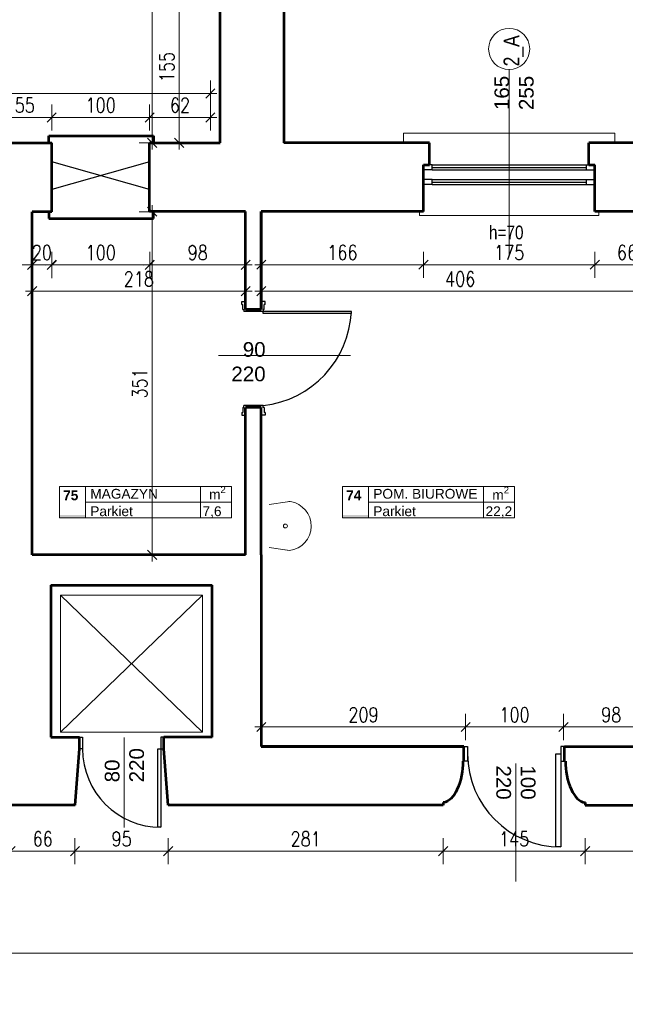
# Model space of a CAD drawing. Header units: millimetres. Extents: x 56977 to 67992, y 30187 to 42235.
# Tile 87 of 130: x 60419 to 61037, y 38817 to 39822. Entities that reach past the tile are written whole.
import ezdxf

# ---------------------------------------------------------------- set-up
doc = ezdxf.new("R2010")
doc.units = ezdxf.units.MM
doc.header["$MEASUREMENT"] = 0
doc.layers.get('0').update_dxf_attribs({"lineweight": 13})
doc.layers.get('DEFPOINTS').update_dxf_attribs({"lineweight": 13})
doc.layers.add('AI-OKNA', color=4, linetype='Continuous')
for name, color, linetype, lineweight in [('AI-OPISY', 3, 'Continuous', 13), ('AI_MURY', 40, 'Continuous', 53), ('AI_WIDOK', 8, 'Continuous', 13), ('OPISY TABELKI', 30, 'Continuous', 13), ('WODA', 7, 'Continuous', 13), ('wymiary', 8, 'Continuous', 13)]:
    doc.layers.add(name, color=color, linetype=linetype, lineweight=lineweight)
doc.styles.add('GENERATED_STYLE_2', font='txt.shx')
doc.styles.get("Standard").update_dxf_attribs({"font": 'txt.shx'})
doc.styles.add('Style-ROMANS', font='ROMANS.shx')
doc.styles.add('WYMIAROWY-08', font='ROMANS.shx', dxfattribs={"width": 0.8})
doc.dimstyles.new('DYBY', dxfattribs={"dimscale": 100, "dimtxt": 0.15, "dimasz": 0.05, "dimexe": 0.05, "dimexo": 0.1, "dimgap": 0.05, "dimtad": 1, "dimdec": 0, "dimdsep": 46, "dimlunit": 5, "dimtxsty": 'WYMIAROWY-08', "dimblk": 'M_STRZ', "dimcen": 0.1, "dimse1": 1, "dimse2": 1, "dimclrd": 7, "dimclre": 7, "dimclrt": 1, "dimadec": 0, "dimazin": 0, "dimtfac": 1, "dimtdec": 0, "dimtmove": 2, "dimatfit": 3, "dimldrblk": 'M_STRZ', "dimfxl": 0, "dimtolj": 1, "dimarcsym": 0})

# ---------------------------------------------------------------- blocks, each defined once
blk = doc.blocks.new('A$C062C27A1')
at = {"layer": 'WODA'}
for p, q in [((0, 0), (-2.8, 18.8)), ((44, 0), (46.8, 18.8))]:
    blk.add_line(p, q, dxfattribs=at)
at = {"layer": 'WODA', "flags": 128}
for points in [[(44, 0), (47.1, 20.7, 0.865936), (-3, 21.5)], [(-3, 21.5, 0.037015), (-2.8, 18.8)], [(24, 16.5, 1), (20, 16.5, 1), (24, 16.5)]]:
    blk.add_lwpolyline(points, format="xyb", dxfattribs=at)
at = {"layer": 'WODA'}
blk.add_circle((22, 16.5), 2, dxfattribs=at)
blk = doc.blocks.new('M_STRZ')
for p, q in [((0, 2.66), (0, 0)), ((-1.33, 0), (1.33, 0)), ((-0.94, -0.94), (0.94, 0.94)), ((0, 0), (0, -2.66))]:
    blk.add_line(p, q)
blk = doc.blocks.new('*U50')
at = {"layer": 'DEFPOINTS', "color": 0}
for p in [(60431.5, 39625.9), (60451.5, 39625.9), (60451.5, 39571.6)]:
    blk.add_point(p, dxfattribs=at)
at = {"layer": 'wymiary', "color": 7, "lineweight": -2}
for p, q in [((60426.5, 39571.6), (60421.5, 39571.6)), ((60431.5, 39571.6), (60451.5, 39571.6)), ((60456.5, 39571.6), (60461.5, 39571.6))]:
    blk.add_line(p, q, dxfattribs=at)
at = {"layer": 'wymiary', "color": 7, "lineweight": -2, "xscale": 5, "yscale": 5, "zscale": 5}
blk.add_blockref('M_STRZ', (60431.5, 39571.6), dxfattribs=at)
at = {"layer": 'wymiary', "color": 7, "lineweight": -2, "xscale": 5, "yscale": 5, "zscale": 5, "rotation": 180}
blk.add_blockref('M_STRZ', (60451.5, 39571.6), dxfattribs=at)
at = {"layer": 'wymiary', "color": 1, "insert": (60441.5, 39584.1), "char_height": 15, "attachment_point": 5, "style": 'WYMIAROWY-08'}
blk.add_mtext('20', dxfattribs=at)
blk = doc.blocks.new('*D1583')
at = {"layer": 'DEFPOINTS'}
for p in [(60431.5, 39625.9), (60451.5, 39625.9), (60451.5, 39571.6), (60430.9, 39559.1)]:
    blk.add_point(p, dxfattribs=at)
at = {"layer": 'wymiary', "color": 7}
blk.add_blockref('*U50', (0, 0), dxfattribs=at)
blk = doc.blocks.new('*U51')
at = {"layer": 'DEFPOINTS', "color": 0}
for p in [(60451.5, 39625.9), (60551.5, 39626.1), (60551.6, 39571.7)]:
    blk.add_point(p, dxfattribs=at)
at = {"layer": 'wymiary', "color": 7, "lineweight": -2}
blk.add_line((60456.6, 39571.5), (60546.6, 39571.7), dxfattribs=at)
at = {"layer": 'wymiary', "color": 7, "lineweight": -2, "xscale": 5, "yscale": 5, "zscale": 5}
for p, rotation in [((60451.6, 39571.5), 180.1088328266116), ((60551.6, 39571.7), 0.1088328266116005)]:
    blk.add_blockref('M_STRZ', p, dxfattribs=dict(at, rotation=rotation))
at = {"layer": 'wymiary', "color": 1, "insert": (60501.6, 39584.1), "char_height": 15, "attachment_point": 5, "rotation": 0.1088, "style": 'WYMIAROWY-08'}
blk.add_mtext('\\H15.000000;100', dxfattribs=at)
blk = doc.blocks.new('*D1584')
at = {"layer": 'DEFPOINTS'}
for p in [(60451.5, 39625.9), (60551.5, 39626.1), (60551.6, 39571.7), (60486.2, 39559.1)]:
    blk.add_point(p, dxfattribs=at)
at = {"layer": 'wymiary', "color": 7}
blk.add_blockref('*U51', (0, 0), dxfattribs=at)
blk = doc.blocks.new('*U80')
at = {"layer": 'DEFPOINTS', "color": 0}
for p in [(66309.5, 38869.1), (58601.5, 38743.1), (66309.5, 38743.1)]:
    blk.add_point(p, dxfattribs=at)
at = {"layer": 'wymiary', "color": 7, "lineweight": -2}
blk.add_line((58606.5, 38869.1), (66304.5, 38869.1), dxfattribs=at)
at = {"layer": 'wymiary', "color": 7, "lineweight": -2, "xscale": 5, "yscale": 5, "zscale": 5, "rotation": 180}
blk.add_blockref('M_STRZ', (58601.5, 38869.1), dxfattribs=at)
at = {"layer": 'wymiary', "color": 7, "lineweight": -2, "xscale": 5, "yscale": 5, "zscale": 5}
blk.add_blockref('M_STRZ', (66309.5, 38869.1), dxfattribs=at)
at = {"layer": 'wymiary', "color": 1, "insert": (62455.5, 38881.6), "char_height": 15, "attachment_point": 5, "style": 'WYMIAROWY-08'}
blk.add_mtext('7708', dxfattribs=at)
blk = doc.blocks.new('*D1613')
at = {"layer": 'DEFPOINTS'}
for p in [(62433.5, 38881.6), (66309.5, 38869.1), (58601.5, 38743.1), (66309.5, 38743.1)]:
    blk.add_point(p, dxfattribs=at)
at = {"layer": 'wymiary', "color": 7}
blk.add_blockref('*U80', (0, 0), dxfattribs=at)
blk = doc.blocks.new('*U103')
at = {"layer": 'DEFPOINTS', "color": 0}
for p in [(60996.1, 39016.1), (60851.1, 38993.1), (60996.1, 38973.2)]:
    blk.add_point(p, dxfattribs=at)
at = {"layer": 'wymiary', "color": 7, "lineweight": -2}
blk.add_line((60856.1, 38973.2), (60991.1, 38973.2), dxfattribs=at)
at = {"layer": 'wymiary', "color": 7, "lineweight": -2, "xscale": 5, "yscale": 5, "zscale": 5, "rotation": 180}
blk.add_blockref('M_STRZ', (60851.1, 38973.2), dxfattribs=at)
at = {"layer": 'wymiary', "color": 7, "lineweight": -2, "xscale": 5, "yscale": 5, "zscale": 5}
blk.add_blockref('M_STRZ', (60996.1, 38973.2), dxfattribs=at)
at = {"layer": 'wymiary', "color": 1, "insert": (60923.6, 38985.7), "char_height": 15, "attachment_point": 5, "style": 'WYMIAROWY-08'}
blk.add_mtext('145', dxfattribs=at)
blk = doc.blocks.new('*D1636')
at = {"layer": 'DEFPOINTS'}
for p in [(60996.1, 39016.1), (60851.1, 38993.1), (60996.1, 38973.2), (60908.2, 38960.7)]:
    blk.add_point(p, dxfattribs=at)
at = {"layer": 'wymiary', "color": 7}
blk.add_blockref('*U103', (0, 0), dxfattribs=at)
blk = doc.blocks.new('*U104')
at = {"layer": 'DEFPOINTS', "color": 0}
for p in [(60996.1, 39016.1), (61236.1, 39016.1), (61236.1, 38973.2)]:
    blk.add_point(p, dxfattribs=at)
at = {"layer": 'wymiary', "color": 7, "lineweight": -2}
blk.add_line((61001.1, 38973.2), (61231.1, 38973.2), dxfattribs=at)
at = {"layer": 'wymiary', "color": 7, "lineweight": -2, "xscale": 5, "yscale": 5, "zscale": 5, "rotation": 180}
blk.add_blockref('M_STRZ', (60996.1, 38973.2), dxfattribs=at)
at = {"layer": 'wymiary', "color": 7, "lineweight": -2, "xscale": 5, "yscale": 5, "zscale": 5}
blk.add_blockref('M_STRZ', (61236.1, 38973.2), dxfattribs=at)
at = {"layer": 'wymiary', "color": 1, "insert": (61116.1, 38985.7), "char_height": 15, "attachment_point": 5, "style": 'WYMIAROWY-08'}
blk.add_mtext('240', dxfattribs=at)
blk = doc.blocks.new('*D1637')
at = {"layer": 'DEFPOINTS'}
for p in [(60996.1, 39016.1), (61236.1, 39016.1), (61236.1, 38973.2), (61099.8, 38960.7)]:
    blk.add_point(p, dxfattribs=at)
at = {"layer": 'wymiary', "color": 7}
blk.add_blockref('*U104', (0, 0), dxfattribs=at)
blk = doc.blocks.new('*U150')
at = {"layer": 'DEFPOINTS', "color": 0}
for p in [(60649.5, 39544.7), (60431.5, 39260.2), (60649.5, 39260.2)]:
    blk.add_point(p, dxfattribs=at)
at = {"layer": 'wymiary', "color": 7, "lineweight": -2}
blk.add_line((60436.5, 39544.7), (60644.5, 39544.7), dxfattribs=at)
at = {"layer": 'wymiary', "color": 7, "lineweight": -2, "xscale": 5, "yscale": 5, "zscale": 5, "rotation": 180}
blk.add_blockref('M_STRZ', (60431.5, 39544.7), dxfattribs=at)
at = {"layer": 'wymiary', "color": 7, "lineweight": -2, "xscale": 5, "yscale": 5, "zscale": 5}
blk.add_blockref('M_STRZ', (60649.5, 39544.7), dxfattribs=at)
at = {"layer": 'wymiary', "color": 1, "insert": (60540.5, 39557.2), "char_height": 15, "attachment_point": 5, "style": 'WYMIAROWY-08'}
blk.add_mtext('218', dxfattribs=at)
blk = doc.blocks.new('*D1683')
at = {"layer": 'DEFPOINTS'}
for p in [(60524.2, 39557.2), (60649.5, 39544.7), (60431.5, 39260.2), (60649.5, 39260.2)]:
    blk.add_point(p, dxfattribs=at)
at = {"layer": 'wymiary', "color": 7}
blk.add_blockref('*U150', (0, 0), dxfattribs=at)
blk = doc.blocks.new('*U151')
at = {"layer": 'DEFPOINTS', "color": 0}
for p in [(60665.5, 39260.2), (60874.1, 39100), (60874.1, 39093.1)]:
    blk.add_point(p, dxfattribs=at)
at = {"layer": 'wymiary', "color": 7, "lineweight": -2}
blk.add_line((60670.5, 39100), (60869.1, 39100), dxfattribs=at)
at = {"layer": 'wymiary', "color": 7, "lineweight": -2, "xscale": 5, "yscale": 5, "zscale": 5, "rotation": 180}
blk.add_blockref('M_STRZ', (60665.5, 39100), dxfattribs=at)
at = {"layer": 'wymiary', "color": 7, "lineweight": -2, "xscale": 5, "yscale": 5, "zscale": 5}
blk.add_blockref('M_STRZ', (60874.1, 39100), dxfattribs=at)
at = {"layer": 'wymiary', "color": 1, "insert": (60769.8, 39112.5), "char_height": 15, "attachment_point": 5, "style": 'WYMIAROWY-08'}
blk.add_mtext('209', dxfattribs=at)
blk = doc.blocks.new('*D1684')
at = {"layer": 'DEFPOINTS'}
for p in [(60665.5, 39260.2), (60874.1, 39100), (60874.1, 39093.1), (60753.5, 39087.5)]:
    blk.add_point(p, dxfattribs=at)
at = {"layer": 'wymiary', "color": 7}
blk.add_blockref('*U151', (0, 0), dxfattribs=at)
blk = doc.blocks.new('*U152')
at = {"layer": 'DEFPOINTS', "color": 0}
for p in [(60973.9, 39100), (60874.1, 39093.1), (60973.9, 39093.1)]:
    blk.add_point(p, dxfattribs=at)
at = {"layer": 'wymiary', "color": 7, "lineweight": -2}
blk.add_line((60879.1, 39100), (60968.9, 39100), dxfattribs=at)
at = {"layer": 'wymiary', "color": 7, "lineweight": -2, "xscale": 5, "yscale": 5, "zscale": 5, "rotation": 180}
blk.add_blockref('M_STRZ', (60874.1, 39100), dxfattribs=at)
at = {"layer": 'wymiary', "color": 7, "lineweight": -2, "xscale": 5, "yscale": 5, "zscale": 5}
blk.add_blockref('M_STRZ', (60973.9, 39100), dxfattribs=at)
at = {"layer": 'wymiary', "color": 1, "insert": (60924, 39112.5), "char_height": 15, "attachment_point": 5, "style": 'WYMIAROWY-08'}
blk.add_mtext('100', dxfattribs=at)
blk = doc.blocks.new('*D1685')
at = {"layer": 'DEFPOINTS'}
for p in [(60973.9, 39100), (60874.1, 39093.1), (60973.9, 39093.1), (60908.6, 39087.5)]:
    blk.add_point(p, dxfattribs=at)
at = {"layer": 'wymiary', "color": 7}
blk.add_blockref('*U152', (0, 0), dxfattribs=at)
blk = doc.blocks.new('*U153')
at = {"layer": 'DEFPOINTS', "color": 0}
for p in [(61071.5, 39100), (60973.9, 39093.1), (61071.5, 39093.1)]:
    blk.add_point(p, dxfattribs=at)
at = {"layer": 'wymiary', "color": 7, "lineweight": -2}
blk.add_line((60978.9, 39100), (61066.5, 39100), dxfattribs=at)
at = {"layer": 'wymiary', "color": 7, "lineweight": -2, "xscale": 5, "yscale": 5, "zscale": 5, "rotation": 180}
blk.add_blockref('M_STRZ', (60973.9, 39100), dxfattribs=at)
at = {"layer": 'wymiary', "color": 7, "lineweight": -2, "xscale": 5, "yscale": 5, "zscale": 5}
blk.add_blockref('M_STRZ', (61071.5, 39100), dxfattribs=at)
at = {"layer": 'wymiary', "color": 1, "insert": (61022.7, 39112.5), "char_height": 15, "attachment_point": 5, "style": 'WYMIAROWY-08'}
blk.add_mtext('98', dxfattribs=at)
blk = doc.blocks.new('*D1686')
at = {"layer": 'DEFPOINTS'}
for p in [(61071.5, 39100), (60973.9, 39093.1), (61071.5, 39093.1), (61012.1, 39087.5)]:
    blk.add_point(p, dxfattribs=at)
at = {"layer": 'wymiary', "color": 7}
blk.add_blockref('*U153', (0, 0), dxfattribs=at)
blk = doc.blocks.new('*U188')
at = {"layer": 'DEFPOINTS', "color": 0}
for p in [(60409.5, 39018.6), (60475.3, 39016.1), (60475.3, 38973.2)]:
    blk.add_point(p, dxfattribs=at)
at = {"layer": 'wymiary', "color": 7, "lineweight": -2}
blk.add_line((60414.5, 38973.2), (60470.3, 38973.2), dxfattribs=at)
at = {"layer": 'wymiary', "color": 7, "lineweight": -2, "xscale": 5, "yscale": 5, "zscale": 5, "rotation": 180}
blk.add_blockref('M_STRZ', (60409.5, 38973.2), dxfattribs=at)
at = {"layer": 'wymiary', "color": 7, "lineweight": -2, "xscale": 5, "yscale": 5, "zscale": 5}
blk.add_blockref('M_STRZ', (60475.3, 38973.2), dxfattribs=at)
at = {"layer": 'wymiary', "color": 1, "insert": (60442.4, 38985.7), "char_height": 15, "attachment_point": 5, "style": 'WYMIAROWY-08'}
blk.add_mtext('66', dxfattribs=at)
blk = doc.blocks.new('*D1721')
at = {"layer": 'DEFPOINTS'}
for p in [(60409.5, 39018.6), (60475.3, 39016.1), (60475.3, 38973.2), (60432.1, 38960.7)]:
    blk.add_point(p, dxfattribs=at)
at = {"layer": 'wymiary', "color": 7}
blk.add_blockref('*U188', (0, 0), dxfattribs=at)
blk = doc.blocks.new('*U189')
at = {"layer": 'DEFPOINTS', "color": 0}
for p in [(60475.3, 39016.1), (60570.5, 39016.1), (60570.5, 38973.2)]:
    blk.add_point(p, dxfattribs=at)
at = {"layer": 'wymiary', "color": 7, "lineweight": -2}
blk.add_line((60480.3, 38973.2), (60565.5, 38973.2), dxfattribs=at)
at = {"layer": 'wymiary', "color": 7, "lineweight": -2, "xscale": 5, "yscale": 5, "zscale": 5, "rotation": 180}
blk.add_blockref('M_STRZ', (60475.3, 38973.2), dxfattribs=at)
at = {"layer": 'wymiary', "color": 7, "lineweight": -2, "xscale": 5, "yscale": 5, "zscale": 5}
blk.add_blockref('M_STRZ', (60570.5, 38973.2), dxfattribs=at)
at = {"layer": 'wymiary', "color": 1, "insert": (60522.9, 38985.7), "char_height": 15, "attachment_point": 5, "style": 'WYMIAROWY-08'}
blk.add_mtext('95', dxfattribs=at)
blk = doc.blocks.new('*D1722')
at = {"layer": 'DEFPOINTS'}
for p in [(60475.3, 39016.1), (60570.5, 39016.1), (60570.5, 38973.2), (60512.2, 38960.7)]:
    blk.add_point(p, dxfattribs=at)
at = {"layer": 'wymiary', "color": 7}
blk.add_blockref('*U189', (0, 0), dxfattribs=at)
blk = doc.blocks.new('*U214')
at = {"layer": 'DEFPOINTS', "color": 0}
for p in [(61071.5, 39544.7), (60665.5, 39372.4), (61071.5, 39372.4)]:
    blk.add_point(p, dxfattribs=at)
at = {"layer": 'wymiary', "color": 7, "lineweight": -2}
blk.add_line((60670.5, 39544.7), (61066.5, 39544.7), dxfattribs=at)
at = {"layer": 'wymiary', "color": 7, "lineweight": -2, "xscale": 5, "yscale": 5, "zscale": 5, "rotation": 180}
blk.add_blockref('M_STRZ', (60665.5, 39544.7), dxfattribs=at)
at = {"layer": 'wymiary', "color": 7, "lineweight": -2, "xscale": 5, "yscale": 5, "zscale": 5}
blk.add_blockref('M_STRZ', (61071.5, 39544.7), dxfattribs=at)
at = {"layer": 'wymiary', "color": 1, "insert": (60868.5, 39557.2), "char_height": 15, "attachment_point": 5, "style": 'WYMIAROWY-08'}
blk.add_mtext('406', dxfattribs=at)
blk = doc.blocks.new('*D1747')
at = {"layer": 'DEFPOINTS'}
for p in [(60852.2, 39557.2), (61071.5, 39544.7), (60665.5, 39372.4), (61071.5, 39372.4)]:
    blk.add_point(p, dxfattribs=at)
at = {"layer": 'wymiary', "color": 7}
blk.add_blockref('*U214', (0, 0), dxfattribs=at)
blk = doc.blocks.new('*U216')
at = {"layer": 'DEFPOINTS', "color": 0}
for p in [(60613.5, 39746.5), (60003.5, 39696.1), (60613.5, 39696.1)]:
    blk.add_point(p, dxfattribs=at)
at = {"layer": 'wymiary', "color": 7, "lineweight": -2}
blk.add_line((60008.5, 39746.5), (60608.5, 39746.5), dxfattribs=at)
at = {"layer": 'wymiary', "color": 7, "lineweight": -2, "xscale": 5, "yscale": 5, "zscale": 5, "rotation": 180}
blk.add_blockref('M_STRZ', (60003.5, 39746.5), dxfattribs=at)
at = {"layer": 'wymiary', "color": 7, "lineweight": -2, "xscale": 5, "yscale": 5, "zscale": 5}
blk.add_blockref('M_STRZ', (60613.5, 39746.5), dxfattribs=at)
at = {"layer": 'wymiary', "color": 1, "insert": (60308.5, 39759), "char_height": 15, "attachment_point": 5, "style": 'WYMIAROWY-08'}
blk.add_mtext('610', dxfattribs=at)
blk = doc.blocks.new('*D1749')
at = {"layer": 'DEFPOINTS'}
for p in [(60292.5, 39759), (60613.5, 39746.5), (60003.5, 39696.1), (60613.5, 39696.1)]:
    blk.add_point(p, dxfattribs=at)
at = {"layer": 'wymiary', "color": 7}
blk.add_blockref('*U216', (0, 0), dxfattribs=at)
blk = doc.blocks.new('*U217')
at = {"layer": 'DEFPOINTS', "color": 0}
for p in [(60613.5, 39851.1), (60581.7, 39696.1), (60613.5, 39696.1)]:
    blk.add_point(p, dxfattribs=at)
at = {"layer": 'wymiary', "color": 7, "lineweight": -2}
blk.add_line((60581.7, 39846.1), (60581.7, 39701.1), dxfattribs=at)
at = {"layer": 'wymiary', "color": 7, "lineweight": -2, "xscale": 5, "yscale": 5, "zscale": 5}
for p, rotation in [((60581.7, 39851.1), 90), ((60581.7, 39696.1), 270)]:
    blk.add_blockref('M_STRZ', p, dxfattribs=dict(at, rotation=rotation))
at = {"layer": 'wymiary', "color": 1, "insert": (60569.2, 39773.6), "char_height": 15, "attachment_point": 5, "rotation": 90, "style": 'WYMIAROWY-08'}
blk.add_mtext('155', dxfattribs=at)
blk = doc.blocks.new('*D1750')
at = {"layer": 'DEFPOINTS'}
for p in [(60613.5, 39851.1), (60594.2, 39789), (60581.7, 39696.1), (60613.5, 39696.1)]:
    blk.add_point(p, dxfattribs=at)
at = {"layer": 'wymiary', "color": 7}
blk.add_blockref('*U217', (0, 0), dxfattribs=at)
blk = doc.blocks.new('*U251')
at = {"layer": 'DEFPOINTS', "color": 0}
for p in [(60665.5, 39626.1), (60831, 39626.1), (60831, 39571.8)]:
    blk.add_point(p, dxfattribs=at)
at = {"layer": 'wymiary', "color": 7, "lineweight": -2}
blk.add_line((60670.5, 39571.8), (60826, 39571.8), dxfattribs=at)
at = {"layer": 'wymiary', "color": 7, "lineweight": -2, "xscale": 5, "yscale": 5, "zscale": 5, "rotation": 180}
blk.add_blockref('M_STRZ', (60665.5, 39571.8), dxfattribs=at)
at = {"layer": 'wymiary', "color": 7, "lineweight": -2, "xscale": 5, "yscale": 5, "zscale": 5}
blk.add_blockref('M_STRZ', (60831, 39571.8), dxfattribs=at)
at = {"layer": 'wymiary', "color": 1, "insert": (60748.3, 39584.3), "char_height": 15, "attachment_point": 5, "style": 'WYMIAROWY-08'}
blk.add_mtext('166', dxfattribs=at)
blk = doc.blocks.new('*D1784')
at = {"layer": 'DEFPOINTS'}
for p in [(60665.5, 39626.1), (60831, 39626.1), (60831, 39571.8), (60732.8, 39559.3)]:
    blk.add_point(p, dxfattribs=at)
at = {"layer": 'wymiary', "color": 7}
blk.add_blockref('*U251', (0, 0), dxfattribs=at)
blk = doc.blocks.new('*U252')
at = {"layer": 'DEFPOINTS', "color": 0}
for p in [(60831, 39626.1), (61006, 39626.1), (61006, 39571.8)]:
    blk.add_point(p, dxfattribs=at)
at = {"layer": 'wymiary', "color": 7, "lineweight": -2}
blk.add_line((60836, 39571.8), (61001, 39571.8), dxfattribs=at)
at = {"layer": 'wymiary', "color": 7, "lineweight": -2, "xscale": 5, "yscale": 5, "zscale": 5, "rotation": 180}
blk.add_blockref('M_STRZ', (60831, 39571.8), dxfattribs=at)
at = {"layer": 'wymiary', "color": 7, "lineweight": -2, "xscale": 5, "yscale": 5, "zscale": 5}
blk.add_blockref('M_STRZ', (61006, 39571.8), dxfattribs=at)
at = {"layer": 'wymiary', "color": 1, "insert": (60918.5, 39584.3), "char_height": 15, "attachment_point": 5, "style": 'WYMIAROWY-08'}
blk.add_mtext('175', dxfattribs=at)
blk = doc.blocks.new('*D1785')
at = {"layer": 'DEFPOINTS'}
for p in [(60831, 39626.1), (61006, 39626.1), (61006, 39571.8), (60903.1, 39559.3)]:
    blk.add_point(p, dxfattribs=at)
at = {"layer": 'wymiary', "color": 7}
blk.add_blockref('*U252', (0, 0), dxfattribs=at)
blk = doc.blocks.new('*U253')
at = {"layer": 'DEFPOINTS', "color": 0}
for p in [(61006, 39626.1), (61071.5, 39626.1), (61071.5, 39571.8)]:
    blk.add_point(p, dxfattribs=at)
at = {"layer": 'wymiary', "color": 7, "lineweight": -2}
blk.add_line((61011, 39571.8), (61066.5, 39571.8), dxfattribs=at)
at = {"layer": 'wymiary', "color": 7, "lineweight": -2, "xscale": 5, "yscale": 5, "zscale": 5, "rotation": 180}
blk.add_blockref('M_STRZ', (61006, 39571.8), dxfattribs=at)
at = {"layer": 'wymiary', "color": 7, "lineweight": -2, "xscale": 5, "yscale": 5, "zscale": 5}
blk.add_blockref('M_STRZ', (61071.5, 39571.8), dxfattribs=at)
at = {"layer": 'wymiary', "color": 1, "insert": (61038.8, 39584.3), "char_height": 15, "attachment_point": 5, "style": 'WYMIAROWY-08'}
blk.add_mtext('66', dxfattribs=at)
blk = doc.blocks.new('*D1786')
at = {"layer": 'DEFPOINTS'}
for p in [(61006, 39626.1), (61071.5, 39626.1), (61071.5, 39571.8), (61028.4, 39559.3)]:
    blk.add_point(p, dxfattribs=at)
at = {"layer": 'wymiary', "color": 7}
blk.add_blockref('*U253', (0, 0), dxfattribs=at)
blk = doc.blocks.new('*U257')
at = {"layer": 'DEFPOINTS', "color": 0}
for p in [(60570.5, 39016.1), (60851.1, 38993.1), (60851.1, 38973.2)]:
    blk.add_point(p, dxfattribs=at)
at = {"layer": 'wymiary', "color": 7, "lineweight": -2}
blk.add_line((60575.5, 38973.2), (60846.1, 38973.2), dxfattribs=at)
at = {"layer": 'wymiary', "color": 7, "lineweight": -2, "xscale": 5, "yscale": 5, "zscale": 5, "rotation": 180}
blk.add_blockref('M_STRZ', (60570.5, 38973.2), dxfattribs=at)
at = {"layer": 'wymiary', "color": 7, "lineweight": -2, "xscale": 5, "yscale": 5, "zscale": 5}
blk.add_blockref('M_STRZ', (60851.1, 38973.2), dxfattribs=at)
at = {"layer": 'wymiary', "color": 1, "insert": (60710.8, 38985.7), "char_height": 15, "attachment_point": 5, "style": 'WYMIAROWY-08'}
blk.add_mtext('281', dxfattribs=at)
blk = doc.blocks.new('*D1790')
at = {"layer": 'DEFPOINTS'}
for p in [(60570.5, 39016.1), (60851.1, 38993.1), (60851.1, 38973.2), (60694.5, 38960.7)]:
    blk.add_point(p, dxfattribs=at)
at = {"layer": 'wymiary', "color": 7}
blk.add_blockref('*U257', (0, 0), dxfattribs=at)
blk = doc.blocks.new('*U795')
at = {"layer": 'DEFPOINTS', "color": 0}
for p in [(60451.5, 39722), (60396.5, 39696.1), (60451.5, 39696.1)]:
    blk.add_point(p, dxfattribs=at)
at = {"layer": 'wymiary', "color": 7, "lineweight": -2}
blk.add_line((60401.5, 39722), (60446.5, 39722), dxfattribs=at)
at = {"layer": 'wymiary', "color": 7, "lineweight": -2, "xscale": 5, "yscale": 5, "zscale": 5, "rotation": 180}
blk.add_blockref('M_STRZ', (60396.5, 39722), dxfattribs=at)
at = {"layer": 'wymiary', "color": 7, "lineweight": -2, "xscale": 5, "yscale": 5, "zscale": 5}
blk.add_blockref('M_STRZ', (60451.5, 39722), dxfattribs=at)
at = {"layer": 'wymiary', "color": 1, "insert": (60424, 39734.5), "char_height": 15, "attachment_point": 5, "style": 'WYMIAROWY-08'}
blk.add_mtext('55', dxfattribs=at)
blk = doc.blocks.new('*D2328')
at = {"layer": 'DEFPOINTS'}
for p in [(60413.4, 39734.5), (60451.5, 39722), (60396.5, 39696.1), (60451.5, 39696.1)]:
    blk.add_point(p, dxfattribs=at)
at = {"layer": 'wymiary', "color": 7}
blk.add_blockref('*U795', (0, 0), dxfattribs=at)
blk = doc.blocks.new('*U796')
at = {"layer": 'DEFPOINTS', "color": 0}
for p in [(60551.5, 39722), (60451.5, 39696.1), (60551.5, 39696.1)]:
    blk.add_point(p, dxfattribs=at)
at = {"layer": 'wymiary', "color": 7, "lineweight": -2}
blk.add_line((60456.5, 39722), (60546.5, 39722), dxfattribs=at)
at = {"layer": 'wymiary', "color": 7, "lineweight": -2, "xscale": 5, "yscale": 5, "zscale": 5, "rotation": 180}
blk.add_blockref('M_STRZ', (60451.5, 39722), dxfattribs=at)
at = {"layer": 'wymiary', "color": 7, "lineweight": -2, "xscale": 5, "yscale": 5, "zscale": 5}
blk.add_blockref('M_STRZ', (60551.5, 39722), dxfattribs=at)
at = {"layer": 'wymiary', "color": 1, "insert": (60501.5, 39734.5), "char_height": 15, "attachment_point": 5, "style": 'WYMIAROWY-08'}
blk.add_mtext('100', dxfattribs=at)
blk = doc.blocks.new('*D2329')
at = {"layer": 'DEFPOINTS'}
for p in [(60486, 39734.5), (60551.5, 39722), (60451.5, 39696.1), (60551.5, 39696.1)]:
    blk.add_point(p, dxfattribs=at)
at = {"layer": 'wymiary', "color": 7}
blk.add_blockref('*U796', (0, 0), dxfattribs=at)
blk = doc.blocks.new('*U797')
at = {"layer": 'DEFPOINTS', "color": 0}
for p in [(60613.5, 39722), (60551.5, 39696.1), (60613.5, 39696.1)]:
    blk.add_point(p, dxfattribs=at)
at = {"layer": 'wymiary', "color": 7, "lineweight": -2}
blk.add_line((60556.5, 39722), (60608.5, 39722), dxfattribs=at)
at = {"layer": 'wymiary', "color": 7, "lineweight": -2, "xscale": 5, "yscale": 5, "zscale": 5, "rotation": 180}
blk.add_blockref('M_STRZ', (60551.5, 39722), dxfattribs=at)
at = {"layer": 'wymiary', "color": 7, "lineweight": -2, "xscale": 5, "yscale": 5, "zscale": 5}
blk.add_blockref('M_STRZ', (60613.5, 39722), dxfattribs=at)
at = {"layer": 'wymiary', "color": 1, "insert": (60582.5, 39734.5), "char_height": 15, "attachment_point": 5, "style": 'WYMIAROWY-08'}
blk.add_mtext('62', dxfattribs=at)
blk = doc.blocks.new('*D2330')
at = {"layer": 'DEFPOINTS'}
for p in [(60572.2, 39734.5), (60613.5, 39722), (60551.5, 39696.1), (60613.5, 39696.1)]:
    blk.add_point(p, dxfattribs=at)
at = {"layer": 'wymiary', "color": 7}
blk.add_blockref('*U797', (0, 0), dxfattribs=at)
blk = doc.blocks.new('*U1256')
at = {"layer": 'DEFPOINTS', "color": 0}
for p in [(60623.5, 40189.6), (60554.1, 39696.1), (60623.5, 39696.1)]:
    blk.add_point(p, dxfattribs=at)
at = {"layer": 'wymiary', "color": 7, "lineweight": -2}
blk.add_line((60554.1, 40184.6), (60554.1, 39701.1), dxfattribs=at)
at = {"layer": 'wymiary', "color": 7, "lineweight": -2, "xscale": 5, "yscale": 5, "zscale": 5}
for p, rotation in [((60554.1, 40189.6), 90), ((60554.1, 39696.1), 270)]:
    blk.add_blockref('M_STRZ', p, dxfattribs=dict(at, rotation=rotation))
at = {"layer": 'wymiary', "color": 1, "insert": (60541.6, 39942.8), "char_height": 15, "attachment_point": 5, "rotation": 90, "style": 'WYMIAROWY-08'}
blk.add_mtext('494', dxfattribs=at)
blk = doc.blocks.new('*D2787')
at = {"layer": 'DEFPOINTS'}
for p in [(60623.5, 40189.6), (60566.6, 39959.2), (60554.1, 39696.1), (60623.5, 39696.1)]:
    blk.add_point(p, dxfattribs=at)
at = {"layer": 'wymiary', "color": 7}
blk.add_blockref('*U1256', (0, 0), dxfattribs=at)
blk = doc.blocks.new('*U1258')
at = {"layer": 'DEFPOINTS', "color": 0}
for p in [(60551.5, 39625.9), (60649.5, 39626.1), (60649.6, 39571.7)]:
    blk.add_point(p, dxfattribs=at)
at = {"layer": 'wymiary', "color": 7, "lineweight": -2}
blk.add_line((60556.6, 39571.5), (60644.6, 39571.7), dxfattribs=at)
at = {"layer": 'wymiary', "color": 7, "lineweight": -2, "xscale": 5, "yscale": 5, "zscale": 5}
for p, rotation in [((60551.6, 39571.5), 180.1110538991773), ((60649.6, 39571.7), 0.1110538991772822)]:
    blk.add_blockref('M_STRZ', p, dxfattribs=dict(at, rotation=rotation))
at = {"layer": 'wymiary', "color": 1, "insert": (60600.6, 39584.1), "char_height": 15, "attachment_point": 5, "rotation": 0.1111, "style": 'WYMIAROWY-08'}
blk.add_mtext('98', dxfattribs=at)
blk = doc.blocks.new('*D2789')
at = {"layer": 'DEFPOINTS'}
for p in [(60551.5, 39625.9), (60649.5, 39626.1), (60649.6, 39571.7), (60590, 39559.1)]:
    blk.add_point(p, dxfattribs=at)
at = {"layer": 'wymiary', "color": 7}
blk.add_blockref('*U1258', (0, 0), dxfattribs=at)
blk = doc.blocks.new('*U1414')
at = {"layer": 'DEFPOINTS', "color": 0}
for p in [(60431.5, 39625.9), (60431.5, 39275.6), (60554.1, 39275.6)]:
    blk.add_point(p, dxfattribs=at)
at = {"layer": 'wymiary', "color": 7, "lineweight": -2}
blk.add_line((60554.1, 39620.9), (60554.1, 39280.6), dxfattribs=at)
at = {"layer": 'wymiary', "color": 7, "lineweight": -2, "xscale": 5, "yscale": 5, "zscale": 5}
for p, rotation in [((60554.1, 39625.9), 90), ((60554.1, 39275.6), 270)]:
    blk.add_blockref('M_STRZ', p, dxfattribs=dict(at, rotation=rotation))
at = {"layer": 'wymiary', "color": 1, "insert": (60541.6, 39450.7), "char_height": 15, "attachment_point": 5, "rotation": 90, "style": 'WYMIAROWY-08'}
blk.add_mtext('351', dxfattribs=at)
blk = doc.blocks.new('*D2945')
at = {"layer": 'DEFPOINTS'}
for p in [(60431.5, 39625.9), (60541.6, 39467.1), (60431.5, 39275.6), (60554.1, 39275.6)]:
    blk.add_point(p, dxfattribs=at)
at = {"layer": 'wymiary', "color": 7}
blk.add_blockref('*U1414', (0, 0), dxfattribs=at)

msp = doc.modelspace()

# ---------------------------------------------------------------- hatches: boundary and pattern name
at = {"layer": 'OPISY TABELKI', "extrusion": (0, 0, -1)}
for points in [[(-60485.9, 39313.3), (-60485.9, 39316.2), (-60459.6, 39316.2), (-60459.6, 39313.3)], [(-60774.8, 39313.3), (-60774.8, 39316.2), (-60748.5, 39316.2), (-60748.5, 39313.3)]]:
    msp.add_hatch(color=256, dxfattribs=at).paths.add_polyline_path(points, flags=16)

# ---------------------------------------------------------------- linework, layer by layer
at = {"layer": 'AI-OKNA'}
for p, q in [((60551.5, 39676.9), (60451.5, 39648.7)), ((60551.5, 39648.7), (60451.5, 39676.9)), ((60839.8, 39673.6), (60837.3, 39673.6)), ((60839.8, 39668.6), (60839.8, 39673.6)), ((60839.8, 39673.6), (60997.3, 39673.6)), ((60997.3, 39668.6), (60997.3, 39673.6)), ((60997.3, 39673.6), (60999.8, 39673.6)), ((60839.8, 39668.6), (60831, 39668.6)), ((60839.8, 39671.1), (60997.3, 39671.1)), ((60839.8, 39668.6), (60997.3, 39668.6)), ((60997.3, 39668.6), (61006, 39668.6)), ((60839.8, 39658.6), (60831, 39658.6)), ((60839.8, 39653.6), (60831, 39653.6)), ((60839.8, 39653.6), (60839.8, 39658.6)), ((60839.8, 39658.6), (60997.3, 39658.6)), ((60839.8, 39656.1), (60997.3, 39656.1)), ((60839.8, 39653.6), (60997.3, 39653.6)), ((60997.3, 39658.6), (61006, 39658.6)), ((60997.3, 39653.6), (60997.3, 39658.6)), ((60997.3, 39653.6), (61006, 39653.6)), ((60645.5, 39534.1), (60649.5, 39534.1)), ((60645.5, 39531.1), (60645.5, 39534.1)), ((60669.5, 39534.1), (60665.5, 39534.1)), ((60669.5, 39531.1), (60669.5, 39534.1)), ((60645.5, 39531.1), (60646.5, 39531.1)), ((60646.5, 39526.1), (60646.5, 39531.1)), ((60646.5, 39526.1), (60647.5, 39526.1)), ((60647.5, 39526.1), (60647.5, 39524.1)), ((60671.5, 39524.1), (60647.5, 39524.1)), ((60667.5, 39526.1), (60667.5, 39524.1)), ((60668.5, 39526.1), (60667.5, 39526.1)), ((60667.5, 39522.1), (60667.5, 39524.1)), ((60757.5, 39524.1), (60667.5, 39524.1)), ((60757.5, 39522.1), (60667.5, 39522.1)), ((60668.5, 39526.1), (60668.5, 39531.1)), ((60669.5, 39531.1), (60668.5, 39531.1)), ((60757.5, 39522.1), (60757.5, 39524.1)), ((60646.5, 39426.1), (60647.5, 39426.1)), ((60646.5, 39426.1), (60646.5, 39421.1)), ((60647.5, 39426.1), (60647.5, 39428.1)), ((60667.5, 39428.1), (60647.5, 39428.1)), ((60667.5, 39426.1), (60667.5, 39428.1)), ((60668.5, 39426.1), (60667.5, 39426.1)), ((60668.5, 39426.1), (60668.5, 39421.1)), ((60645.5, 39421.1), (60646.5, 39421.1)), ((60645.5, 39421.1), (60645.5, 39418.1)), ((60645.5, 39418.1), (60649.5, 39418.1)), ((60669.5, 39418.1), (60665.5, 39418.1)), ((60669.5, 39421.1), (60668.5, 39421.1)), ((60669.5, 39421.1), (60669.5, 39418.1)), ((60480, 39089.6), (60483, 39089.6)), ((60483, 39089.6), (60483, 39077.6)), ((60566, 39089.6), (60563, 39089.6)), ((60563, 39089.6), (60563, 39077.6)), ((60872.1, 39080.1), (60876.1, 39080.1)), ((60876.1, 39080.1), (60876.1, 39065.1)), ((60975.1, 39080.1), (60971.1, 39080.1)), ((60971.1, 39080.1), (60971.1, 39065.1)), ((60483, 39077.6), (60480, 39077.6)), ((60560, 38997.6), (60560, 39077.6)), ((60560, 39077.6), (60563, 39077.6)), ((60563, 39077.6), (60566, 39077.6)), ((60563, 39077.6), (60563, 38997.6)), ((60966.1, 38977.6), (60966.1, 39072.6)), ((60966.1, 39072.6), (60971.1, 39072.6)), ((60971.1, 39072.6), (60971.1, 38977.6)), ((60876.1, 39065.1), (60872.1, 39065.1)), ((60971.1, 39065.1), (60975.1, 39065.1)), ((60563, 38997.6), (60560, 38997.6)), ((60971.1, 38977.6), (60966.1, 38977.6))]:
    msp.add_line(p, q, dxfattribs=at)
for centre, radius, start, end in [((60656.4, 39528.7), 101.2, 276.3007, 357.3945), ((60563, 39077.6), 80, 180, 270), ((60971.1, 39072.6), 95, 180, 270)]:
    msp.add_arc(centre, radius, start, end, dxfattribs=at)
at = {"layer": 'AI-OPISY'}
for p, q in [((60918.5, 39771), (60918.5, 39637.6)), ((60918.5, 39766.1), (60918.5, 39581)), ((60621.7, 39479.1), (60756.6, 39479.1)), ((60525.4, 39089.3), (60525.4, 38997.4)), ((60925.4, 39062.7), (60925.4, 38942.3))]:
    msp.add_line(p, q, dxfattribs=at)
msp.add_circle((60918.5, 39792), 21, dxfattribs=at)
at = {"layer": 'AI_MURY'}
for p, q in [((60688.5, 39857.3), (60688.5, 39696.1)), ((60623.5, 39696.1), (60623.5, 39851.1)), ((60448.5, 39696.3), (60448.5, 39703.3)), ((60448.5, 39703.3), (60555.6, 39703.3)), ((60555.6, 39703.3), (60555.6, 39696.1)), ((60451.5, 39625.9), (60451.5, 39696.1)), ((60551.5, 39626.1), (60551.5, 39696.1)), ((60551.5, 39696.1), (60623.5, 39696.1)), ((60837.3, 39696.1), (60688.5, 39696.1)), ((60837.3, 39673.6), (60837.3, 39696.1)), ((61222.6, 39696.1), (60999.8, 39696.1)), ((60999.8, 39673.6), (60999.8, 39696.1)), ((60831, 39626.1), (60831, 39673.6)), ((60831, 39673.6), (60837.3, 39673.6)), ((60999.8, 39673.6), (61006, 39673.6)), ((61006, 39626.1), (61006, 39673.6)), ((60451.5, 39625.9), (60431.5, 39625.9)), ((60448.5, 39625.9), (60448.5, 39618.8)), ((60649.5, 39626.1), (60551.5, 39626.1)), ((60649.5, 39626.1), (60551.5, 39626.1)), ((60555.6, 39618.8), (60555.6, 39626.1)), ((60649.5, 39526.1), (60649.5, 39626.1)), ((60831, 39626.1), (60665.5, 39626.1)), ((60665.5, 39526.1), (60665.5, 39626.1)), ((60665.5, 39626.1), (60665.5, 39526.1)), ((60831, 39626.1), (60665.5, 39626.1)), ((61071.5, 39626.1), (61006, 39626.1)), ((60448.5, 39618.8), (60555.6, 39618.8)), ((60665.5, 39526.1), (60649.5, 39526.1)), ((60665.5, 39526.1), (60649.5, 39526.1)), ((60649.5, 39275.6), (60649.5, 39426.1)), ((60665.5, 39426.1), (60649.5, 39426.1)), ((60665.5, 39275.6), (60665.5, 39426.1)), ((60665.5, 39080.1), (60872.1, 39080.1)), ((60872.1, 39080.1), (60665.5, 39080.1)), ((60872.1, 39065.1), (60872.1, 39080.1)), ((60975.1, 39065.1), (60975.1, 39080.1)), ((60871.1, 39065.1), (60872.1, 39065.1)), ((60976.1, 39065.1), (60975.1, 39065.1)), ((60851.1, 39023.1), (60851.1, 39020.1)), ((60996.1, 39023.1), (60996.1, 39020.1))]:
    msp.add_line(p, q, dxfattribs=at)
at = {"layer": 'AI_MURY', "linetype": 'ByBlock', "lineweight": 53}
for p, q in [((60396.5, 39696.1), (60451.5, 39696.1)), ((60431.5, 39275.6), (60431.5, 39625.9)), ((60649.5, 39275.6), (60431.5, 39275.6)), ((60665.5, 39275.6), (60665.5, 39080.1)), ((60450.5, 39244.6), (60450.5, 39089.6)), ((60450.5, 39244.6), (60615.5, 39244.6)), ((60615.5, 39089.6), (60615.5, 39244.6)), ((60450.5, 39089.6), (60480, 39089.6)), ((60480, 39077.6), (60480, 39089.6)), ((60566, 39077.6), (60566, 39089.6)), ((60615.5, 39089.6), (60566, 39089.6)), ((60975.1, 39080.1), (61071.5, 39080.1)), ((60475.6, 39020.1), (60480, 39077.6)), ((60570.5, 39020.1), (60566, 39077.6)), ((60475.6, 39020.1), (60409.5, 39020.1)), ((60851.1, 39020.1), (60570.5, 39020.1)), ((60996.1, 39020.1), (61236.1, 39020.1))]:
    msp.add_line(p, q, dxfattribs=at)
at = {"layer": 'AI_MURY', "start_tangent": (0, -1)}
for points, end_tangent in [([(60871.1, 39065.1), (60865.2, 39035.9), (60851.1, 39023.1)], (-1, 0)), ([(60976.1, 39065.1), (60982.1, 39035.9), (60996.1, 39023.1)], (1, 0))]:
    msp.add_spline(points, degree=3, dxfattribs=dict(at, end_tangent=end_tangent))
at = {"layer": 'AI_WIDOK', "color": 251, "linetype": 'Continuous'}
for p, q in [((60810.6, 39706.1), (61026.4, 39706.1)), ((60810.6, 39706.1), (60810.6, 39696.1)), ((61026.4, 39706.1), (61026.4, 39696.1)), ((60827, 39626.1), (60827, 39622.1)), ((61010, 39626.1), (61010, 39622.1)), ((60827, 39622.1), (61010, 39622.1))]:
    msp.add_line(p, q, dxfattribs=at)
at = {"layer": 'AI_WIDOK'}
for p, q in [((60605.5, 39234.6), (60460.5, 39094.6)), ((60460.5, 39234.6), (60460.5, 39094.6)), ((60460.5, 39234.6), (60605.5, 39094.6)), ((60605.5, 39234.6), (60460.5, 39234.6)), ((60605.5, 39094.6), (60605.5, 39234.6)), ((60460.5, 39094.6), (60605.5, 39094.6))]:
    msp.add_line(p, q, dxfattribs=at)
at = {"layer": 'OPISY TABELKI'}
for p, q in [((60459.6, 39345.5), (60635.2, 39345.5)), ((60459.6, 39345.5), (60459.6, 39313.3)), ((60485.9, 39345.5), (60485.9, 39313.3)), ((60603.5, 39345.5), (60603.5, 39313.3)), ((60635.2, 39345.5), (60635.2, 39313.3)), ((60748.5, 39345.5), (60924.1, 39345.5)), ((60748.5, 39345.5), (60748.5, 39313.3)), ((60774.8, 39345.5), (60774.8, 39313.3)), ((60892.4, 39345.5), (60892.4, 39313.3)), ((60924.1, 39345.5), (60924.1, 39313.3)), ((60485.9, 39329.4), (60635.2, 39329.4)), ((60774.8, 39329.4), (60924.1, 39329.4)), ((60459.6, 39313.3), (60635.2, 39313.3)), ((60748.5, 39313.3), (60924.1, 39313.3))]:
    msp.add_line(p, q, dxfattribs=at)

# ---------------------------------------------------------------- block references
at = {"layer": 'AI_MURY', "rotation": 270}
msp.add_blockref('A$C062C27A1', (60673.6, 39327.1), dxfattribs=at)

# ---------------------------------------------------------------- texts
at = {"layer": 'AI-OPISY', "insert": (60933.4, 39774.2), "char_height": 16, "width": 20.64, "attachment_point": 7, "rotation": 90, "style": 'WYMIAROWY-08'}
msp.add_mtext('\\fArial|b0|i0|c238|p39;2_A', dxfattribs=at)
at = {"layer": 'AI-OPISY', "char_height": 15, "width": 45.29}
for s, insert, attachment_point, rotation in [('\\fArial|b0|i0|c238|p39;165\\P255', (60943.7, 39747.1), 8, 90), ('\\fArial|b0|i0|c238|p39;80\\P220', (60505.7, 39043.5), 1, 90), ('\\fArial|b0|i0|c238|p39;100\\P220', (60945.4, 39060.8), 1, 270)]:
    msp.add_mtext(s, dxfattribs=dict(at, insert=insert, attachment_point=attachment_point, rotation=rotation))
at = {"layer": 'AI-OPISY', "insert": (60897.9, 39597.5), "char_height": 14, "attachment_point": 7, "line_spacing_factor": 0.722892, "style": 'WYMIAROWY-08'}
msp.add_mtext('\\fArial|b0|i0|c238|p39;h=70', dxfattribs=at)
at = {"layer": 'AI-OPISY', "insert": (60669.9, 39452.6), "char_height": 15, "width": 45.29, "attachment_point": 9}
msp.add_mtext('\\fArial|b0|i0|c238|p39;90\\P220', dxfattribs=at)
at = {"layer": 'OPISY TABELKI', "color": 7, "char_height": 10, "width": 168.659, "attachment_point": 1, "style": 'GENERATED_STYLE_2'}
for s, insert in [('\\fArial|b1|i0|c238|p39;75', (60463.2, 39341.4)), ('\\fArial|b0|i0|c238|p39;MAGAZYN      ', (60490.9, 39343)), ('\\A1;\\fArial|b0|i0|c238|p39;m\\H7.000000;\\S2^  ;', (60612.2, 39345.8)), ('\\fArial|b1|i0|c238|p39;74', (60752.1, 39341.4)), ('\\fArial|b0|i0|c238|p39;POM. BIUROWE       ', (60779.8, 39343)), ('\\A1;\\fArial|b0|i0|c238|p39;m\\H7.000000;\\S2^  ;', (60901.3, 39345.3)), ('\\fArial|b0|i0|c238|p39;Parkiet          ', (60490.9, 39325.2)), ('\\fArial|b0|i0|c238|p39;7,6       ', (60605.5, 39325.2)), ('\\fArial|b0|i0|c238|p39;Parkiet          ', (60779.8, 39325.2)), ('\\fArial|b0|i0|c238|p39;22,2       ', (60894.4, 39325.2))]:
    msp.add_mtext(s, dxfattribs=dict(at, insert=insert))

# ---------------------------------------------------------------- dimensions: what is measured, and where the dimension line sits
at = {"layer": 'wymiary', "color": 7}
for base, p1, p2, angle, picture, middle in [((60554.123092, 39696.068299), (60623.52431, 40189.5683), (60623.52431, 39696.068299), 270, '*D2787', (60566.623092, 39959.154014)), ((60581.7, 39696.1), (60613.5, 39851.1), (60613.5, 39696.1), 270, '*D1750', (60594.2, 39789)), ((60451.5, 39722), (60396.5, 39696.1), (60451.5, 39696.1), 0, '*D2328', (60413.4, 39734.5)), ((60554.1, 39275.6), (60431.5, 39625.9), (60431.5, 39275.6), 270, '*D2945', (60541.6, 39467.1)), ((60551.6, 39571.7), (60451.5, 39625.9), (60551.5, 39626.1), 0.1088, '*D1584', (60486.2, 39559.1)), ((60649.6, 39571.7), (60551.5, 39625.9), (60649.5, 39626.1), 0.1111, '*D2789', (60590, 39559.1)), ((60831.0353, 39571.7785), (60665.5243, 39626.0683), (60831.0353, 39626.0683), 0, '*D1784', (60732.8012, 39559.2785)), ((61006, 39571.8), (60831, 39626.1), (61006, 39626.1), 0, '*D1785', (60903.1, 39559.3))]:
    dim = msp.add_linear_dim(base=base, p1=p1, p2=p2, angle=angle, dimstyle='DYBY', override={"dimtad": 0, "dimtxsty": 'Style-ROMANS', "dimcen": 0.001, "dimclrd": 0, "dimclre": 0}, dxfattribs=at)
    dim.commit()
    dim.dimension.update_dxf_attribs({"geometry": picture, "text_midpoint": middle, "dimtype": 128})
for base, p1, p2, picture, middle in [((60613.5, 39746.5), (60003.5, 39696.1), (60613.5, 39696.1), '*D1749', (60292.5, 39759)), ((60551.5, 39722), (60451.5, 39696.1), (60551.5, 39696.1), '*D2329', (60486, 39734.5)), ((60613.5, 39722), (60551.5, 39696.1), (60613.5, 39696.1), '*D2330', (60572.2, 39734.5)), ((60451.5, 39571.6), (60431.5, 39625.9), (60451.5, 39625.9), '*D1583', (60430.9, 39559.1)), ((61071.5243, 39571.7785), (61006.0353, 39626.0683), (61071.5243, 39626.0683), '*D1786', (61028.4441, 39559.2785)), ((60649.5, 39544.7), (60431.5, 39260.2), (60649.5, 39260.2), '*D1683', (60524.2, 39557.2)), ((61071.5, 39544.7), (60665.5, 39372.4), (61071.5, 39372.4), '*D1747', (60852.2, 39557.2)), ((60874.1, 39100), (60665.5, 39260.2), (60874.1, 39093.1), '*D1684', (60753.5, 39087.5)), ((60973.9, 39100), (60874.1, 39093.1), (60973.9, 39093.1), '*D1685', (60908.6, 39087.5)), ((61071.5, 39100), (60973.9, 39093.1), (61071.5, 39093.1), '*D1686', (61012.1, 39087.5)), ((60475.3, 38973.2), (60409.5, 39018.6), (60475.3, 39016.1), '*D1721', (60432.1, 38960.7)), ((60570.5, 38973.2), (60475.3, 39016.1), (60570.5, 39016.1), '*D1722', (60512.2, 38960.7)), ((60851.1, 38973.2), (60570.5, 39016.1), (60851.1, 38993.1), '*D1790', (60694.5, 38960.7)), ((60996.1, 38973.2), (60851.1, 38993.1), (60996.1, 39016.1), '*D1636', (60908.2, 38960.7)), ((61236.1, 38973.2), (60996.1, 39016.1), (61236.1, 39016.1), '*D1637', (61099.8, 38960.7)), ((66309.5, 38869.1), (58601.5, 38743.1), (66309.5, 38743.1), '*D1613', (62433.5, 38881.6))]:
    dim = msp.add_linear_dim(base=base, p1=p1, p2=p2, dimstyle='DYBY', override={"dimtad": 0, "dimtxsty": 'Style-ROMANS', "dimcen": 0.001, "dimclrd": 0, "dimclre": 0}, dxfattribs=at)
    dim.commit()
    dim.dimension.update_dxf_attribs({"geometry": picture, "text_midpoint": middle, "dimtype": 128})

doc.saveas('drawing.dxf')
